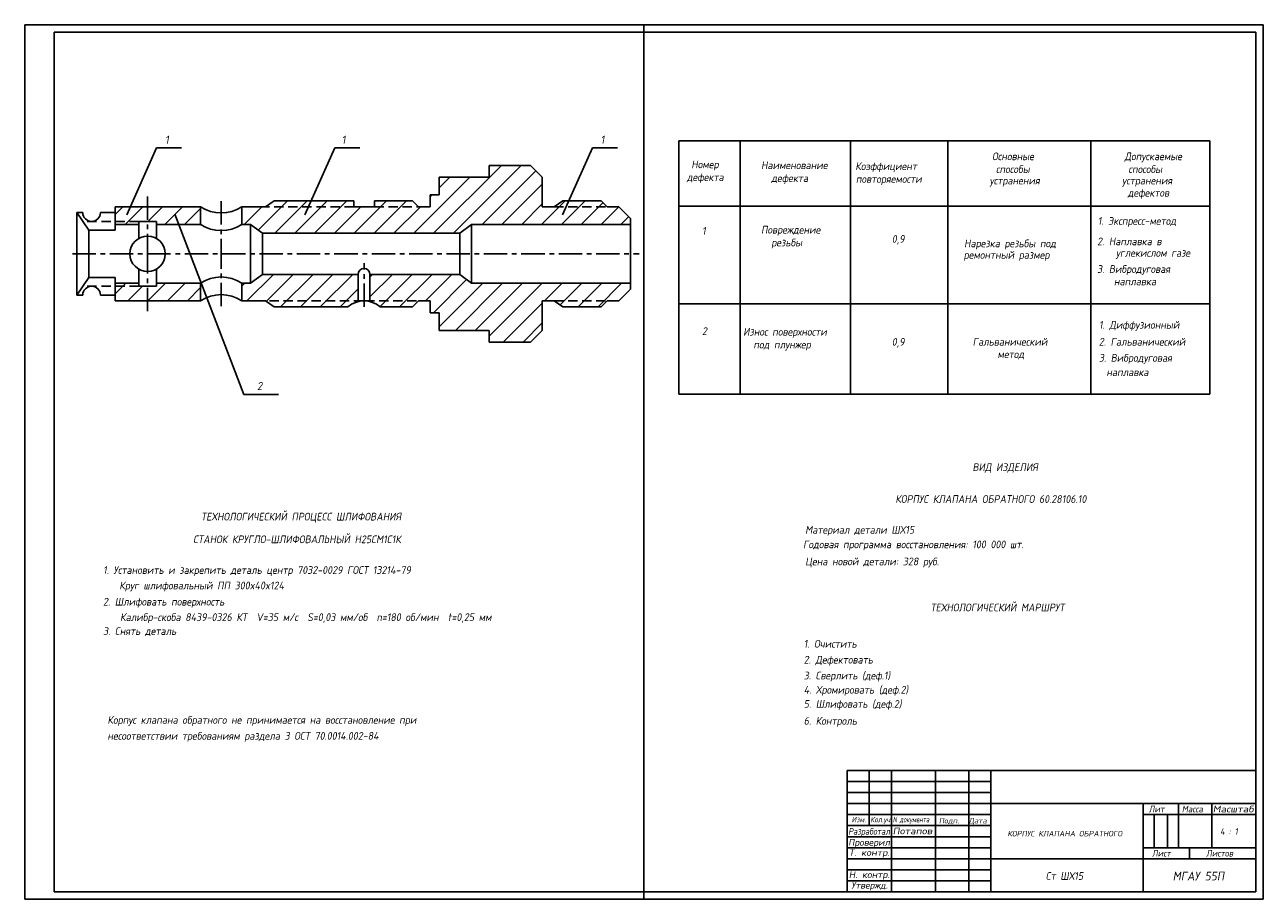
# Model space of a CAD drawing. Header units: millimetres. Extents: x 50 to 891, y 132 to 726.
import ezdxf
from ezdxf.enums import TextEntityAlignment as Align

# ---------------------------------------------------------------- set-up
doc = ezdxf.new("R2010")
doc.units = ezdxf.units.MM
doc.linetypes.add('CENTER', pattern=[50.8, 31.75, -6.35, 6.35, -6.35])
doc.linetypes.add('DASHED', pattern=[19.05, 12.7, -6.35])
for name, color, linetype in [('РАЗМЕР', 2, 'Continuous'), ('ТЕКСТ', 4, 'Continuous'), ('ТОНКАЯ', 2, 'Continuous')]:
    doc.layers.add(name, color=color, linetype=linetype)
doc.styles.add('НАКЛОННЫЙ', font='romans.shx', dxfattribs={"width": 0.9, "oblique": 10})
pattern_1 = [(45, (-490.984, -193.422), (-6.73519, 6.73519), [])]

msp = doc.modelspace()

# ---------------------------------------------------------------- hatches: boundary and pattern name
h = msp.add_hatch()
h.set_pattern_fill('ANSI31', color=2, scale=3, style=0)
h.set_pattern_definition(pattern_1)
h.paths.add_polyline_path([(169.19, 602.58), (133.19, 602.58), (133.19, 592.58), (139.19, 592.58), (139.19, 590.58), (169.19, 590.58)])
h.paths.add_polyline_path([(133.19, 602.58), (111.19, 602.58), (111.19, 592.58), (127.19, 592.58), (133.19, 592.58)])
h.paths.add_polyline_path([(127.19, 592.58), (111.19, 592.58), (111.19, 590.58), (127.19, 590.58)])
h.paths.add_polyline_path([(453.19, 602.58), (445.19, 602.58), (409.19, 602.58), (401.19, 602.58), (401.19, 622.58), (393.19, 630.58), (365.19, 630.58), (365.19, 622.58), (331.19, 622.58), (331.19, 610.58), (325.19, 610.58), (325.19, 602.58), (317.19, 602.58), (287.19, 602.58), (273.19, 602.58), (213.19, 602.58), (197.19, 602.58), (197.19, 590.58), (203.19, 590.58), (211.19, 584.58), (345.19, 584.58), (353.19, 590.58), (461.19, 590.58), (461.19, 594.58)])
h.paths.add_polyline_path([(273.19, 606.58), (219.19, 606.58), (213.19, 602.58), (273.19, 602.58)], flags=17)
h.paths.add_polyline_path([(313.19, 606.58), (287.19, 606.58), (287.19, 602.58), (317.19, 602.58)], flags=17)
h.paths.add_polyline_path([(441.19, 606.58), (415.19, 606.58), (409.19, 602.58), (445.19, 602.58)], flags=17)
h = msp.add_hatch()
h.set_pattern_fill('ANSI31', color=2, scale=3, style=0)
h.set_pattern_definition(pattern_1)
h.paths.add_polyline_path([(133.19, 548.58), (127.19, 548.58), (111.19, 548.58), (111.19, 538.58), (133.19, 538.58)])
h.paths.add_polyline_path([(127.19, 550.58), (111.19, 550.58), (111.19, 548.58), (127.19, 548.58)])
h.paths.add_polyline_path([(169.19, 550.58), (139.19, 550.58), (139.19, 548.58), (133.19, 548.58), (133.19, 538.58), (169.19, 538.58)])
h.paths.add_polyline_path([(276.19, 556.58), (211.19, 556.58), (203.19, 550.58), (197.19, 550.58), (197.19, 538.58), (213.19, 538.58), (276.19, 538.58)])
h.paths.add_polyline_path([(276.19, 538.12), (276.19, 538.58), (213.19, 538.58), (219.19, 534.58), (269.19, 534.58, -0.116344)])
h.paths.add_polyline_path([(461.19, 550.58), (353.19, 550.58), (345.19, 556.58), (284.19, 556.58), (284.19, 538.58), (317.19, 538.58), (325.19, 538.58), (325.19, 530.58), (331.19, 530.58), (331.19, 518.58), (334.21, 518.58), (365.19, 518.58), (365.19, 510.58), (393.19, 510.58), (401.19, 518.58), (401.19, 538.58), (409.19, 538.58), (445.19, 538.58), (453.19, 538.58), (461.19, 546.58)])
h.paths.add_polyline_path([(317.19, 538.58), (284.19, 538.58), (284.19, 538.12, -0.116344), (291.19, 534.58), (313.19, 534.58)])
h.paths.add_polyline_path([(445.19, 538.58), (409.19, 538.58), (415.19, 534.58), (441.19, 534.58)], flags=16)

# ---------------------------------------------------------------- linework, layer by layer
at = {"color": 4}
for p, q in [((119.03, 596.97), (139.28, 642.51)), ((139.28, 642.51), (156.31, 642.51)), ((240.09, 596.97), (260.34, 642.51)), ((260.34, 642.51), (277.37, 642.51)), ((415.01, 596.97), (435.26, 642.51)), ((435.26, 642.51), (452.29, 642.51)), ((151.71, 597.43), (198.66, 475.07)), ((198.66, 475.07), (222.14, 475.07)), ((608.29, 219.65), (885.79, 219.65)), ((608.29, 137.15), (608.29, 219.65)), ((638.29, 137.15), (638.29, 219.65)), ((668.29, 137.15), (668.29, 219.65)), ((690.79, 137.15), (690.79, 219.65)), ((705.79, 137.15), (705.79, 219.65)), ((885.79, 137.15), (885.79, 219.65)), ((705.79, 197.15), (885.79, 197.15)), ((809.28, 137.15), (809.28, 197.15)), ((833.29, 167.15), (833.29, 197.15)), ((855.79, 167.15), (855.79, 197.15)), ((809.28, 189.65), (885.79, 189.65)), ((816.78, 167.15), (816.78, 189.65)), ((825.79, 167.15), (825.79, 189.65)), ((809.29, 167.15), (885.79, 167.15)), ((840.79, 167.15), (840.79, 159.65)), ((705.79, 159.65), (885.79, 159.65)), ((885.79, 137.15), (608.29, 137.15))]:
    msp.add_line(p, q, dxfattribs=at)
for p, q in [((493.88, 647.36), (493.88, 475.21)), ((493.88, 647.36), (854.51, 647.36)), ((535.62, 647.36), (535.62, 475.21)), ((610.62, 647.36), (610.62, 475.21)), ((676.69, 647.36), (676.69, 475.21)), ((773.64, 647.36), (773.64, 475.21)), ((854.51, 647.36), (854.51, 475.21)), ((331.19, 622.58), (365.19, 622.58)), ((331.19, 622.58), (334.21, 622.58)), ((331.19, 610.58), (331.19, 622.58)), ((365.19, 622.58), (365.19, 630.58)), ((365.19, 630.58), (393.19, 630.58)), ((393.19, 630.58), (401.19, 622.58)), ((401.19, 602.58), (401.19, 622.58)), ((213.19, 602.58), (219.19, 606.58)), ((219.19, 606.58), (273.19, 606.58)), ((273.19, 606.58), (273.19, 602.58)), ((287.19, 606.58), (313.19, 606.58)), ((287.19, 606.58), (287.19, 602.58)), ((313.19, 606.58), (317.19, 602.58)), ((325.19, 610.58), (325.19, 602.58)), ((325.19, 610.58), (331.19, 610.58)), ((409.19, 602.58), (415.19, 606.58)), ((415.19, 606.58), (441.19, 606.58)), ((441.19, 606.58), (445.19, 602.58)), ((85.19, 598.58), (85.19, 570.58)), ((85.19, 598.58), (89.19, 598.58)), ((85.19, 598.58), (93.19, 586.58)), ((101.19, 598.58), (111.19, 598.58)), ((111.19, 602.58), (111.19, 586.58)), ((111.19, 602.58), (169.19, 602.58)), ((169.19, 602.58), (169.19, 590.58)), ((197.19, 602.58), (197.19, 590.58)), ((197.19, 602.58), (213.19, 602.58)), ((273.19, 602.58), (287.19, 602.58)), ((317.19, 602.58), (325.19, 602.58)), ((401.19, 602.58), (409.19, 602.58)), ((445.19, 602.58), (453.19, 602.58)), ((453.19, 602.58), (461.19, 594.58)), ((854.51, 602.83), (493.88, 602.83)), ((111.19, 590.58), (127.19, 590.58)), ((127.19, 592.58), (127.19, 580.97)), ((127.19, 592.58), (139.19, 592.58)), ((139.19, 592.58), (139.19, 580.97)), ((139.19, 590.58), (169.19, 590.58)), ((197.19, 590.58), (203.19, 590.58)), ((203.19, 590.58), (203.19, 570.58)), ((203.19, 590.58), (211.19, 584.58)), ((345.19, 584.58), (353.19, 590.58)), ((353.19, 590.58), (353.19, 570.58)), ((353.19, 590.58), (461.19, 590.58)), ((461.19, 594.58), (461.19, 570.58)), ((93.19, 586.58), (93.19, 570.58)), ((93.19, 586.58), (111.19, 586.58)), ((211.19, 584.58), (211.19, 570.58)), ((211.19, 584.58), (345.19, 584.58)), ((345.19, 584.58), (345.19, 570.58)), ((85.19, 542.58), (85.19, 570.58)), ((93.19, 554.58), (93.19, 570.58)), ((203.19, 550.58), (203.19, 570.58)), ((211.19, 556.58), (211.19, 570.58)), ((345.19, 556.58), (345.19, 570.58)), ((353.19, 550.58), (353.19, 570.58)), ((461.19, 546.58), (461.19, 570.58)), ((127.19, 548.58), (127.19, 560.19)), ((139.19, 548.58), (139.19, 560.19)), ((203.19, 550.58), (211.19, 556.58)), ((211.19, 556.58), (276.19, 556.58)), ((276.19, 538.12), (276.19, 556.58)), ((284.19, 538.12), (284.19, 556.58)), ((284.19, 556.58), (345.19, 556.58)), ((345.19, 556.58), (353.19, 550.58)), ((85.19, 542.58), (93.19, 554.58)), ((93.19, 554.58), (111.19, 554.58)), ((111.19, 538.58), (111.19, 554.58)), ((111.19, 550.58), (127.19, 550.58)), ((127.19, 548.58), (139.19, 548.58)), ((139.19, 550.58), (169.19, 550.58)), ((169.19, 538.58), (169.19, 550.58)), ((197.19, 550.58), (203.19, 550.58)), ((197.19, 538.58), (197.19, 550.58)), ((353.19, 550.58), (461.19, 550.58)), ((85.19, 542.58), (89.19, 542.58)), ((101.19, 542.58), (111.19, 542.58)), ((111.19, 538.58), (169.19, 538.58)), ((197.19, 538.58), (213.19, 538.58)), ((213.19, 538.58), (219.19, 534.58)), ((313.19, 534.58), (317.19, 538.58)), ((317.19, 538.58), (325.19, 538.58)), ((325.19, 530.58), (325.19, 538.58)), ((401.19, 538.58), (401.19, 518.58)), ((401.19, 538.58), (409.19, 538.58)), ((409.19, 538.58), (415.19, 534.58)), ((441.19, 534.58), (445.19, 538.58)), ((445.19, 538.58), (453.19, 538.58)), ((453.19, 538.58), (461.19, 546.58)), ((219.19, 534.58), (269.19, 534.58)), ((291.19, 534.58), (313.19, 534.58)), ((325.19, 530.58), (331.19, 530.58)), ((331.19, 530.58), (331.19, 518.58)), ((415.19, 534.58), (441.19, 534.58)), ((854.51, 536.56), (493.88, 536.56)), ((331.19, 518.58), (365.19, 518.58)), ((331.19, 518.58), (334.21, 518.58)), ((365.19, 518.58), (365.19, 510.58)), ((393.19, 510.58), (401.19, 518.58)), ((365.19, 510.58), (393.19, 510.58)), ((854.51, 475.21), (493.88, 475.21))]:
    msp.add_line(p, q)
at = {"color": 2, "linetype": 'CENTER', "ltscale": 0.5}
for p, q in [((133.19, 609.48), (133.19, 570.58)), ((183.19, 606.24), (183.19, 570.58)), ((82.19, 570.58), (467.05, 570.58)), ((133.19, 531.68), (133.19, 570.58)), ((183.19, 534.92), (183.19, 570.58)), ((280.19, 534.58), (280.19, 564.1))]:
    msp.add_line(p, q, dxfattribs=at)
at = {"color": 2, "linetype": 'DASHED', "ltscale": 0.5}
for p, q in [((273.19, 602.58), (213.19, 602.58)), ((287.19, 602.58), (317.19, 602.58)), ((409.19, 602.58), (445.19, 602.58)), ((127.19, 592.58), (89.19, 592.58)), ((127.19, 548.58), (89.19, 548.58)), ((279.52, 538.58), (213.19, 538.58)), ((280.86, 538.58), (317.19, 538.58)), ((409.19, 538.58), (445.19, 538.58))]:
    msp.add_line(p, q, dxfattribs=at)
for centre, radius, start, end in [((95.19, 598.58), 6, 180, 0), ((183.19, 623.54), 25.21, 236.26182, 303.73818), ((183.19, 611.54), 25.21, 236.26182, 303.73818), ((133.19, 570.58), 12, 0, 180), ((133.19, 570.58), 12, 180, 0), ((280.19, 556.58), 4, 0, 180), ((95.19, 542.58), 6, 0, 180), ((183.19, 529.62), 25.21, 56.26182, 123.73818), ((183.19, 517.62), 25.21, 56.26182, 123.73818), ((280.19, 521.51), 17.08, 49.91275, 130.08725)]:
    msp.add_arc(centre, radius, start, end)
at = {"layer": 'ТОНКАЯ', "color": 2}
for p, q in [((49.79, 726.15), (49.79, 132.15)), ((49.79, 726.15), (890.79, 726.15)), ((470.29, 726.15), (470.29, 132.15)), ((890.79, 726.15), (890.79, 132.15)), ((49.79, 132.15), (890.79, 132.15))]:
    msp.add_line(p, q, dxfattribs=at)
at = {"layer": 'ТОНКАЯ', "color": 4}
for p, q in [((69.79, 721.15), (69.79, 137.15)), ((69.79, 721.15), (885.79, 721.15)), ((885.79, 721.15), (885.79, 137.15)), ((69.79, 137.15), (885.79, 137.15))]:
    msp.add_line(p, q, dxfattribs=at)
at = {"layer": 'ТОНКАЯ'}
for p, q in [((623.29, 182.15), (623.29, 219.65)), ((608.29, 212.15), (705.79, 212.15)), ((608.29, 204.65), (705.79, 204.65)), ((608.29, 197.15), (705.79, 197.15)), ((608.29, 189.65), (705.79, 189.65)), ((608.29, 182.15), (705.79, 182.15)), ((608.29, 174.65), (705.79, 174.65)), ((608.29, 167.15), (705.79, 167.15)), ((608.29, 159.65), (705.79, 159.65)), ((608.29, 152.15), (705.79, 152.15)), ((608.29, 144.65), (705.79, 144.65))]:
    msp.add_line(p, q, dxfattribs=at)

# ---------------------------------------------------------------- texts
at = {"layer": 'РАЗМЕР', "color": 4, "style": 'НАКЛОННЫЙ', "oblique": 10}
for s, width, p, p2 in [('Разработал', 0.67969, (609, 176.02), (637.26, 176.02)), ('Потапов', 0.864406, (639.19, 176.28), (666.05, 176.28)), ('Проверил', 0.861829, (609, 168.52), (637.26, 168.52)), ('Т. контр.', 0.841148, (609.37, 161.64), (637.13, 161.64)), ('Н. контр.', 0.809605, (609.37, 146.64), (637.13, 146.64)), ('Утвержд.', 0.787371, (611.04, 139.42), (635.85, 139.42))]:
    msp.add_text(s, height=4.5, dxfattribs=dict(at, width=width)).set_placement(p, p2, align=Align.FIT)
at = {"layer": 'РАЗМЕР', "color": 4, "style": 'НАКЛОННЫЙ', "oblique": 10, "width": 0.9}
for s, height, p in [('КОРПУС КЛАПАНА ОБРАТНОГО', 3.75, (717.09, 174.84)), ('Ст ШХ15', 5.25, (743.12, 145.33))]:
    msp.add_text(s, height=height, dxfattribs=at).set_placement(p)
at = {"layer": 'ТЕКСТ', "style": 'НАКЛОННЫЙ', "oblique": 10, "width": 0.9}
for s, height, p in [('Лит', 4.5, (813.1, 191.15)), ('Масса', 4.5, (835.54, 191.15)), ('Подп.', 3.75, (670.54, 183.65)), ('Дата', 3.75, (690.79, 183.65)), ('Лист', 4.5, (815.29, 161.15)), ('Листов', 4.5, (852.04, 161.15)), ('МГАУ 55П', 6, (829.32, 144.88))]:
    msp.add_text(s, height=height, dxfattribs=at).set_placement(p)
at = {"layer": 'ТЕКСТ', "style": 'НАКЛОННЫЙ', "oblique": 10}
for s, height, width, p, p2 in [('Масштаб', 4.5, 0.840909, (856.54, 191.15), (884.29, 191.15)), ('Изм.', 3.75, 0.853125, (611.29, 184.4), (621.04, 184.4)), ('Кол.уч', 3.75, 0.763636, (624.04, 184.4), (637.54, 184.4)), ('N документа', 3.75, 0.638457, (639.27, 184.4), (664.01, 184.4))]:
    msp.add_text(s, height=height, dxfattribs=dict(at, width=width)).set_placement(p, p2, align=Align.FIT)
at = {"layer": 'ТОНКАЯ', "color": 4, "style": 'НАКЛОННЫЙ', "oblique": 10, "width": 0.9}
for s, height, p in [('1', 5.5, (145.06, 645.37)), ('1', 5.5, (265.03, 645.37)), ('1', 5.5, (440.83, 645.37)), ('Основные', 5.25, (706.69, 634.15)), ('Допускаемые', 5.25, (796.65, 634.15)), ('Номер', 5.25, (502.44, 628.68)), ('Наименование', 5.25, (549.81, 628.07)), ('Коэффициент', 5.25, (613.78, 627.46)), ('способы', 5.25, (709.3, 625.47)), ('способы', 5.25, (799.26, 625.47)), ('дефекта', 5.25, (499.4, 620)), ('дефекта', 5.25, (556.76, 619.39)), ('повторяемости', 5.25, (614.21, 618.78)), ('устранения', 5.25, (704.95, 617.65)), ('устранения', 5.25, (794.91, 617.65)), ('дефектов', 5.25, (798.82, 609.4)), ('1', 5.25, (509.74, 583.52)), ('Повреждение', 5.25, (549.81, 584.3)), ('1. Экспресс-метод', 5.25, (778.43, 590.26)), ('резьбы', 5.25, (556.76, 575.61)), ('0,9', 5.25, (638.55, 578.04)), ('Нарезка резьбы под', 5.25, (687.67, 575.01)), ('2. Наплавка в ', 5.25, (778.05, 576.37)), (' ремонтный размер', 5.25, (684.23, 567.19)), ('углекислом газе', 5.25, (790.74, 568.55)), ('3. Вибродуговая ', 5.25, (777.96, 557.6)), ('наплавка', 5.25, (789.43, 549.18)), ('1. Диффузионный', 5.25, (779.26, 519.68)), ('2', 5.25, (509.74, 515.42)), ('Износ поверхности', 5.25, (537.64, 514.99)), ('0,9', 5.25, (638.55, 508.13)), (' Гальванический', 5.25, (690.35, 508.21)), ('2. Гальванический', 5.25, (779.18, 508.21)), ('под плунжер', 5.25, (544.59, 506.3)), ('метод', 5.25, (710.38, 499.73)), ('3. Вибродуговая', 5.25, (779.18, 497.27)), ('   наплавка', 5.25, (774.92, 487.54)), ('2', 5.5, (207.55, 478.02)), ('ВИД ИЗДЕЛИЯ', 5.25, (693.39, 422.99)), ('КОРПУС КЛАПАНА ОБРАТНОГО 60.28106.10', 5.25, (640.98, 401.36)), ('ТЕХНОЛОГИЧЕСКИЙ ПРОЦЕСС ШЛИФОВАНИЯ', 5.25, (169.5, 389.41)), ('СТАНОК КРУГЛО-ШЛИФОВАЛЬНЫЙ Н25СМ1С1К', 5.25, (164.18, 374.01)), ('Материал детали ШХ15', 5.25, (579.77, 380.49)), ('Годовая программа восстановления: 100 000 шт.', 5.25, (578.32, 370.56)), ('Цена новой детали: 328 руб.', 5.25, (579.77, 358.97)), ('1. Установить и закрепить деталь центр 7032-0029 ГОСТ 13214-79', 5.25, (102.97, 353.14)), ('Круг шлифовальный ПП 300x40x124', 5.25, (113.99, 342.64)), ('2. Шлифовать поверхность', 5.25, (102.97, 331.62)), ('ТЕХНОЛОГИЧЕСКИЙ МАРШРУТ', 5.25, (664.85, 327.7)), ('Калибр-скоба 8439-0326 КТ  V=35 м/с  S=0,03 мм/об  n=180 об/мин  t=0,25 мм', 5.25, (114.52, 321.13)), ('3. Снять деталь', 5.25, (102.97, 311.69)), ('1. Очистить', 5.25, (578.77, 303.06)), ('2. Дефектовать', 5.25, (578.77, 292.22)), ('3. Сверлить (деф.1)', 5.25, (578.77, 281.45)), ('4. Хромировать (деф.2)', 5.25, (578.77, 271.81)), ('5. Шлифовать (деф.2)', 5.25, (578.77, 262.17)), ('Корпус клапана обратного не принимается на восстановление при ', 5.25, (105.94, 251.33)), ('6. Контроль', 5.25, (578.77, 250.71)), ('несоответствии требованиям раздела 3 ОСТ 70.0014.002-84', 5.25, (105.94, 240.49))]:
    msp.add_text(s, height=height, dxfattribs=at).set_placement(p)
at = {"layer": 'ТОНКАЯ', "color": 4, "ltscale": 2, "style": 'НАКЛОННЫЙ', "oblique": 10, "width": 0.9}
msp.add_text('4 : 1', height=4.5, dxfattribs=at).set_placement((861.5, 175.94))

doc.saveas('drawing.dxf')
